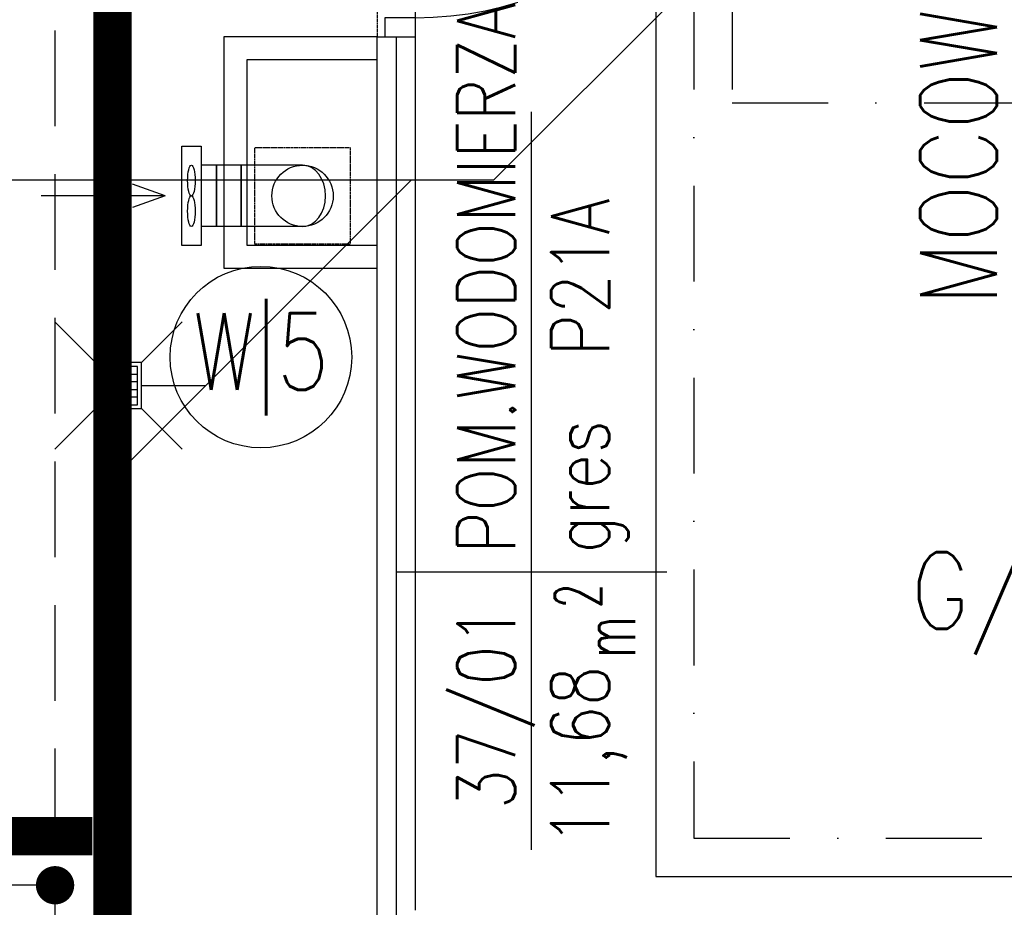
# Model space of a CAD drawing. Header units: inches. Extents: x -145354 to -97635, y 38777 to 78670.
# Tile 31 of 231: x -139470 to -139213, y 41202 to 41434. Entities that reach past the tile are written whole.
import ezdxf
from ezdxf.enums import TextEntityAlignment as Align

# ---------------------------------------------------------------- set-up
doc = ezdxf.new("R2010")
doc.units = ezdxf.units.IN
doc.header["$MEASUREMENT"] = 0
doc.linetypes.add('DASHDOT', pattern=[1, 0.5, -0.25, 0, -0.25])
doc.linetypes.add('DASHED2', pattern=[0.375, 0.25, -0.125])
doc.layers.get('0').update_dxf_attribs({"color": 101})
for name, color, linetype in [('Drz---drzwi', 5, 'Continuous'), ('E-OPIS_POM', 6, 'Continuous'), ('E35', 6, 'Continuous'), ('E50_kor', 3, 'Continuous'), ('E90_kor', 6, 'Continuous'), ('Ins-kan', 54, 'Continuous'), ('Ins-went', 141, 'Continuous'), ('Ins-went-opis', 141, 'Continuous'), ('Mks-podposadzkowa', 230, 'Continuous'), ('Sc-gk', 120, 'Continuous'), ('Sc-gk-hatch', 8, 'Continuous'), ('Sc-nad', 5, 'DASHED2'), ('W-otwor-strop', 126, 'Continuous')]:
    doc.layers.add(name, color=color, linetype=linetype)
doc.styles.add('KA wymiar', font='romans.shx', dxfattribs={"width": 0.6})
doc.styles.add('ROMANS', font='romans', dxfattribs={"width": 0.85})
doc.linetypes.add('BATTING', pattern='A,0.0001,-0.1,[134,ltypeshp.shx,S=0.1,R=0,X=-0.1,Y=0],-0.2,[134,ltypeshp.shx,S=0.1,R=180,X=0.1,Y=0],-0.1', length=0.4001)

# ---------------------------------------------------------------- blocks, each defined once
blk = doc.blocks.new('pow')
for p, q in [((0, 0.5229), (0, -0.5229)), ((-1.0753, 0), (1.7797, 0))]:
    blk.add_line(p, q)
at = {"style": 'KA wymiar', "width": 0.6}
for s, height, p in [('2', 0.18, (-0.1392, -0.2698)), ('m', 0.21, (-0.3332, -0.401))]:
    blk.add_text(s, height=height, dxfattribs=at).set_placement(p)
at = {"style": 'KA wymiar'}
for tag, width, p in [('01', 0.7, (-0.1311, 0.0844)), ('000.00', 0.6, (-0.3636, -0.401))]:
    blk.add_attdef(tag, text='', height=0.3, dxfattribs=dict(at, width=width)).set_placement(p, align=Align.RIGHT)
blk.add_attdef('POMIESZCZENIE', (0.0709, 0.0844), '', height=0.3, dxfattribs=at)
at = {"style": 'KA wymiar', "width": 0.8}
blk.add_attdef('POSADZKA', (0.0709, -0.401), '', height=0.3, dxfattribs=at)
blk = doc.blocks.new('_0630_DRZWI_90')
at = {"ltscale": 7}
for p, q in [((5, 8), (5, 98)), ((6.8, 8), (6.8, 97.98))]:
    blk.add_line(p, q, dxfattribs=at)
at = {"ltscale": 25}
for p, q in [((50, 19.7), (50, -28.9)), ((5, 8), (0, 8)), ((0, 8), (5, 8)), ((0, 0), (0, 8)), ((95, 8), (5, 8)), ((5, 8), (5, 0)), ((95, 8), (95, 0)), ((100, 8), (95, 8)), ((100, 0), (100, 8)), ((5, 0), (0, 0)), ((5, 0), (0, 0)), ((95, 0), (100, 0)), ((95, 0), (100, 0))]:
    blk.add_line(p, q, dxfattribs=at)
at = {"ltscale": 7}
blk.add_arc((5, 8), 90, 0, 90, dxfattribs=at)
blk = doc.blocks.new('_ODWODNIENIE_KRATKA')
for p, q in [((-12, 0), (-22.61, 10.61)), ((0, 0), (10.61, 10.61)), ((-11, -2.99), (-1, -2.99)), ((-1, -4.99), (-11, -4.99)), ((-11, -6.99), (-1, -6.99)), ((-1, -8.99), (-11, -8.99)), ((-22.61, -22.6), (-12, -11.99)), ((10.61, -22.6), (0, -11.99))]:
    blk.add_line(p, q)
for points in [[(0, -11.99), (0, 0), (-12, 0), (-12, -11.99)], [(-1, -10.99), (-1, -1), (-11, -1), (-11, -10.99)]]:
    blk.add_lwpolyline(points, close=True)
blk = doc.blocks.new('0630_STRZAŁKA')
at = {"ltscale": 0.5}
for points in [[(0, 0), (-3.03, -8.56)], [(0, 0), (0, -32.43)], [(0, 0), (3.03, -8.56)]]:
    blk.add_lwpolyline(points, dxfattribs=at)

msp = doc.modelspace()

# ---------------------------------------------------------------- linework, layer by layer
at = {"color": 1, "linetype": 'Continuous', "lineweight": -2}
for p, q in [((-139418.65, 41379.66), (-139418.65, 41395.66)), ((-139412.15, 41379.66), (-139412.15, 41395.66))]:
    msp.add_line(p, q, dxfattribs=at)
at = {"color": 4, "linetype": 'Continuous'}
for centre in [(-139425.15, 41391.66), (-139425.15, 41383.66)]:
    msp.add_ellipse(centre, major_axis=(0, -4), ratio=0.25, dxfattribs=at)
at = {"layer": 'E35'}
msp.add_circle((-139407.01, 41345.57), 23.69, dxfattribs=at)
at = {"layer": 'E50_kor', "linetype": 'DASHED2', "ltscale": 100}
msp.add_line((-139460.74, 40993.34), (-139460.74, 41555.59), dxfattribs=at)
at = {"layer": 'E50_kor', "linetype": 'Continuous', "ltscale": 100}
for p, q in [((-139303.98, 41540.59), (-139303.98, 41210)), ((-139303.98, 41210), (-138760, 41210))]:
    msp.add_line(p, q, dxfattribs=at)
at = {"layer": 'E50_kor', "linetype": 'DASHDOT', "ltscale": 50}
for p, q in [((-139293.98, 41540.59), (-139293.98, 41220)), ((-139283.98, 41540.59), (-139283.98, 41411.96)), ((-139283.98, 41411.96), (-139053.3, 41411.96)), ((-139293.98, 41220), (-138760, 41220))]:
    msp.add_line(p, q, dxfattribs=at)
at = {"layer": 'E50_kor', "linetype": 'DASHED2', "ltscale": 50}
msp.add_line((-139460.74, 41207.68), (-139574.49, 41207.68), dxfattribs=at)
at = {"layer": 'E50_kor', "const_width": 10}
for points in [[(-139445.74, 40978.34), (-139445.74, 40978.34), (-139445.74, 41540.59)], [(-139529.51, 41220.51), (-139451.02, 41220.51)]]:
    msp.add_lwpolyline(points, dxfattribs=at)
at = {"layer": 'E50_kor', "const_width": 5}
msp.add_lwpolyline([(-139463.24, 41207.68, 1), (-139458.24, 41207.68, 1)], format="xyb", close=True, dxfattribs=at)
at = {"layer": 'Ins-went'}
for p, q in [((-139427.65, 41374.66), (-139427.65, 41400.66)), ((-139427.65, 41400.66), (-139422.65, 41400.66)), ((-139422.65, 41400.66), (-139422.65, 41374.66)), ((-139396.15, 41395.66), (-139422.65, 41395.66)), ((-139418.65, 41395.66), (-139418.65, 41379.66)), ((-139412.15, 41395.66), (-139412.15, 41379.66)), ((-139396.15, 41379.66), (-139422.65, 41379.66)), ((-139422.65, 41374.66), (-139427.65, 41374.66))]:
    msp.add_line(p, q, dxfattribs=at)
msp.add_circle((-139396.15, 41387.66), 8, dxfattribs=at)
msp.add_circle((-139396.15, 41387.66), 8, dxfattribs=at)
msp.add_ellipse((-139396.15, 41387.66), major_axis=(0, 8), ratio=0.75, start_param=3.141593, end_param=6.283185, dxfattribs=at)
at = {"layer": 'Mks-podposadzkowa'}
for p, q in [((-139346.21, 41391.84), (-139294.25, 41443.8)), ((-139666.8, 41391.84), (-139349.09, 41391.84)), ((-139666.8, 41391.84), (-139346.21, 41391.84)), ((-139444.19, 41315.31), (-139367.67, 41391.84)), ((-139438.19, 41338.13), (-139421.37, 41338.13)), ((-139444.19, 40983.92), (-139444.19, 41315.31))]:
    msp.add_line(p, q, dxfattribs=at)
at = {"layer": 'Sc-gk'}
for p, q in [((-139376.65, 41429.16), (-139416.65, 41429.16)), ((-139416.65, 41429.16), (-139416.65, 41368.79)), ((-139376.65, 41429.16), (-139366.65, 41429.16)), ((-139376.65, 41129.12), (-139376.65, 41429.16)), ((-139366.65, 41201.16), (-139366.65, 41429.16)), ((-139376.65, 41423.16), (-139410.65, 41423.16)), ((-139410.65, 41423.16), (-139410.65, 41374.79)), ((-139410.65, 41374.79), (-139376.65, 41374.79)), ((-139416.65, 41368.79), (-139376.65, 41368.79))]:
    msp.add_line(p, q, dxfattribs=at)
at = {"layer": 'Sc-gk-hatch', "linetype": 'BATTING', "ltscale": 0.22}
msp.add_line((-139371.65, 41129.12), (-139371.65, 41429.16), dxfattribs=at)
at = {"layer": 'Sc-nad'}
msp.add_line((-139376.65, 41529.16), (-139376.65, 41429.16), dxfattribs=at)
at = {"layer": 'W-otwor-strop', "linetype": 'DASHED2', "ltscale": 0.3}
msp.add_lwpolyline([(-139408.65, 41375.16), (-139383.65, 41375.16), (-139383.65, 41400.16), (-139408.65, 41400.16)], close=True, dxfattribs=at)

# ---------------------------------------------------------------- block references
at = {"layer": 'Drz---drzwi', "rotation": 270}
msp.add_blockref('_0630_DRZWI_90', (-139374.65, 41529.16), dxfattribs=at)
at = {"layer": 'E-OPIS_POM'}
ref = msp.add_blockref('pow', (-139336.39, 41289.51), dxfattribs=dict(at, xscale=67.5, yscale=67.5, zscale=67.5, rotation=90))
ref.add_attrib('000.00', '11,68', dxfattribs={"layer": '0', "height": 15.133, "rotation": 90, "style": 'KA wymiar', "width": 0.8029}).set_placement((-139316.16, 41264.97), align=Align.RIGHT)
ref.add_attrib('01', '37/01', dxfattribs={"layer": '0', "height": 15.133, "rotation": 90, "style": 'KA wymiar', "width": 0.8029}).set_placement((-139340.65, 41280.66), align=Align.RIGHT)
ref.add_attrib('POMIESZCZENIE', 'POM.WODOMIERZA', (-139340.65, 41294.3), dxfattribs={"layer": '0', "height": 15.1326, "rotation": 90, "style": 'KA wymiar', "width": 0.8029})
ref.add_attrib('POSADZKA', 'gres  P21A', (-139316.16, 41294.3), dxfattribs={"layer": '0', "height": 15.133, "rotation": 90, "style": 'KA wymiar', "width": 0.8029})
at = {"layer": 'Ins-kan'}
msp.add_blockref('_ODWODNIENIE_KRATKA', (-139438.19, 41344.13), dxfattribs=at)
at = {"layer": 'Ins-went-opis', "rotation": 270}
msp.add_blockref('0630_STRZAŁKA', (-139431.97, 41387.66), dxfattribs=at)

# ---------------------------------------------------------------- texts
at = {"layer": 'E35', "style": 'ROMANS'}
for s, width, p in [('W|5', 0.8, (-139407.01, 41345.57)), ('G/A012/1', 0.85, (-139177.99, 41283.2))]:
    msp.add_text(s, height=20, rotation=360, dxfattribs=dict(at, width=width)).set_placement(p, align=Align.MIDDLE)
at = {"layer": 'E90_kor', "ltscale": 15, "style": 'ROMANS', "width": 0.8}
msp.add_text('MOCOWANE DO STROPU', height=20, rotation=90, dxfattribs=at).set_placement((-139214.92, 41359.06))

doc.saveas('drawing.dxf')
